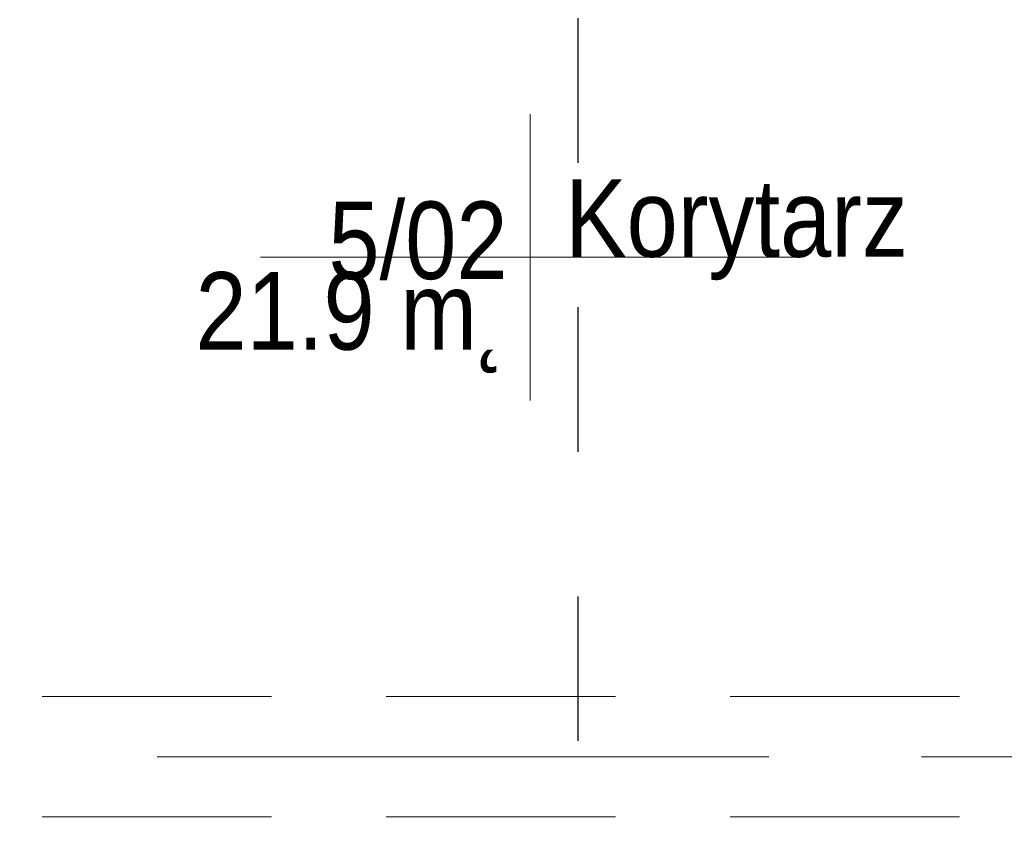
# Model space of a CAD drawing. Header units: centimetres. Extents: x -1631 to 1829, y -257 to 3158.
# Tile 103 of 128: x 298 to 502, y 1834 to 2001. Entities that reach past the tile are written whole.
import ezdxf

# ---------------------------------------------------------------- set-up
doc = ezdxf.new("R2010")
doc.units = ezdxf.units.CM
for name, pattern in [('Dash', [60, 30, -30]), ('Oś', [222.25, 127, -31.75, 31.75, -31.75]), ('Ukryte', [71.438, 47.625, -23.813])]:
    doc.linetypes.add(name, pattern=pattern)
for name, color, linetype, lineweight in [('A-AREA-IDEN', 2, 'Continuous', 13), ('A-DETL', 90, 'Continuous', 9), ('A-DETL-HDLN', 90, 'Ukryte', 9), ('S-GRID', 1, 'Continuous', 13)]:
    doc.layers.add(name, color=color, linetype=linetype, lineweight=lineweight)
doc.styles.add('Arial_11', font='arial.ttf', dxfattribs={"width": 0.85, "height": 23})

# ---------------------------------------------------------------- blocks, each defined once
blk = doc.blocks.new('METKA_POMIESZCZENIA2 - Rozbudowana krótka - bez ramki-2403173-5_piętro III __10_50 m_ - stan projektowany')
at = {"layer": 'A-AREA-IDEN'}
for p, q in [((0, 0.425), (0, 0)), ((0.0976, 0), (-0.8, 0)), ((-0.8, 0), (0.8, 0)), ((0, 0), (0, -0.425))]:
    blk.add_line(p, q, dxfattribs=at)

msp = doc.modelspace()

# ---------------------------------------------------------------- linework, layer by layer
at = {"layer": 'A-DETL', "linetype": 'Dash', "lineweight": 25}
msp.add_open_spline([(413.88, 1671.63), (413.88, 2096.66), (413.88, 2119.33), (413.88, 2190.85), (413.88, 2616.83)], degree=3, knots=[0, 0, 0, 0, 5.678351, 11.366988, 11.366988, 11.366988, 11.366988], dxfattribs=at)
at = {"layer": 'A-DETL-HDLN'}
for p, q in [((-1197.62, 1860.83), (1172.38, 1860.83)), ((-1197.62, 1835.83), (1172.38, 1835.83))]:
    msp.add_line(p, q, dxfattribs=at)
at = {"layer": 'S-GRID', "linetype": 'Oś'}
msp.add_line((1342.46, 1848.33), (-1368.76, 1848.33), dxfattribs=at)

# ---------------------------------------------------------------- block references
at = {"layer": 'A-AREA-IDEN', "xscale": 69.99999999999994, "yscale": 69.99999999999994, "zscale": 69.99999999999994}
msp.add_blockref('METKA_POMIESZCZENIA2 - Rozbudowana krótka - bez ramki-2403173-5_piętro III __10_50 m_ - stan projektowany', (403.9, 1952), dxfattribs=at)

# ---------------------------------------------------------------- texts
at = {"layer": 'A-AREA-IDEN', "char_height": 16.1, "line_spacing_factor": 0.936439, "style": 'Arial_11'}
for s, insert, width, attachment_point in [('\\pxqr,t3.69565,7.3913,11.08696,14.78261,18.47826,22.17391,25.86957,29.56522,33.26087,36.95652,40.65217,44.34783,48.04348,51.73913,55.43478,59.13043,62.82609,66.52174,70.21739,73.91304,77.6087,81.30435,85,88.69565,92.3913,96.08696,99.78261,103.47826,107.17391,110.86957,114.56522,118.26087;{5/02}', (399.24, 1947.25), 37.009, 9), ('\\pxt3.69565,7.3913,11.08696,14.78261,18.47826,22.17391,25.86957,29.56522,33.26087,36.95652,40.65217,44.34783,48.04348,51.73913,55.43478,59.13043,62.82609,66.52174,70.21739,73.91304,77.6087,81.30435,85,88.69565,92.3913,96.08696,99.78261,103.47826,107.17391,110.86957,114.56522,118.26087;{Korytarz}', (411.2, 1947.25), 70.448, 7), ('\\pt84.99995,169.9999,255.00008,340.00003,424.99998,509.99993,595.00011,680.00006,765.00001,849.99996,934.99991,1020.00009,1105.00004,1189.99999,1274.99994,1359.99989,1445.00007,1530.00002,1614.99997,1699.99992,1785.0001,1870.00005,1955,2039.99995,2124.9999,2210.00008,2295.00003,2379.99998,2464.99993,2550.00011,2635.00006,2720.00001;21.9 m˛', (399.24, 1948.93), 64.141, 3)]:
    msp.add_mtext(s, dxfattribs=dict(at, insert=insert, width=width, attachment_point=attachment_point))

doc.saveas('drawing.dxf')
